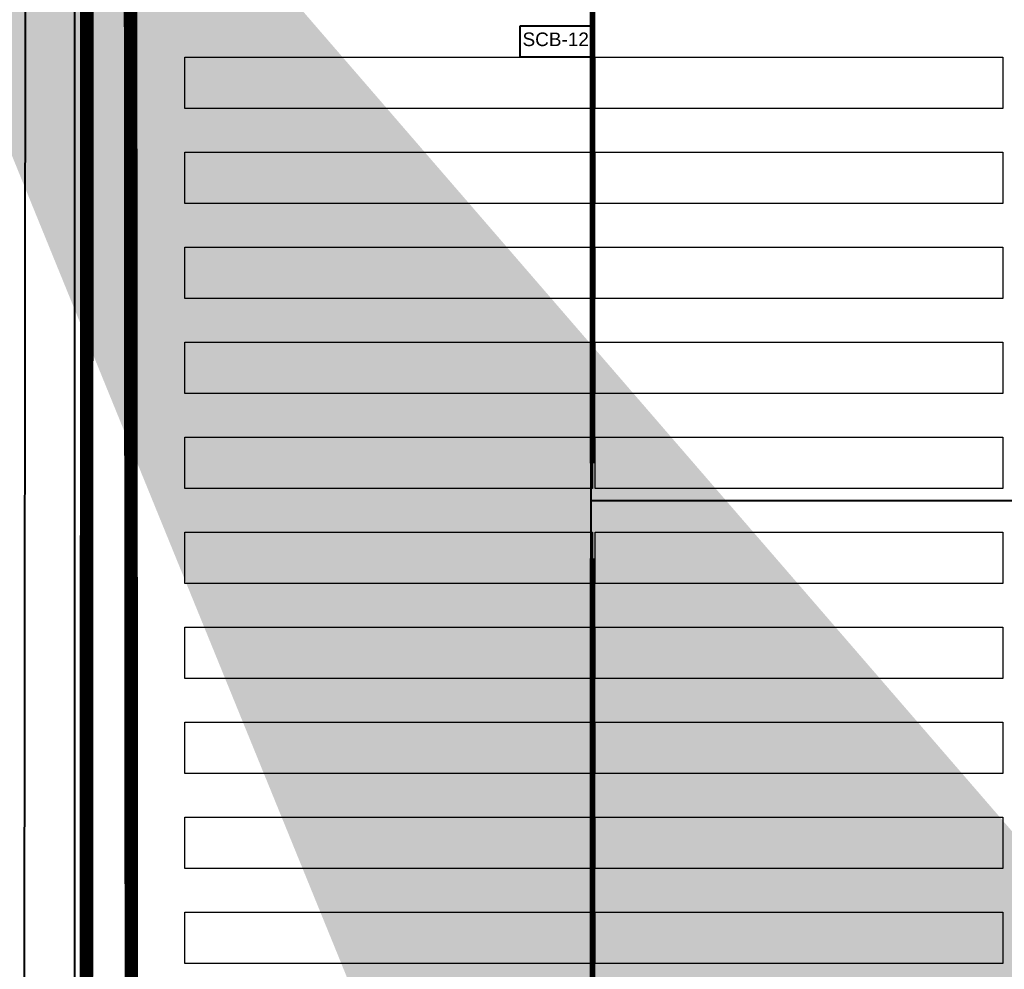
# Model space of a CAD drawing. Header units: inches. Extents: x 727810 to 1461440, y 2714588 to 5435005.
# Tile 162 of 233: x 729570 to 729642, y 2715964 to 2716034. Entities that reach past the tile are written whole.
import ezdxf

# ---------------------------------------------------------------- set-up
doc = ezdxf.new("R2010")
doc.units = ezdxf.units.IN
doc.header["$MEASUREMENT"] = 0
for name, color, linetype in [('DETAILS', 7, 'Continuous'), ('Inverter Room', 7, 'Continuous'), ('pl cable iength', 7, 'Continuous'), ('POLYLINE', 3, 'Continuous'), ('Saatvik', 5, 'Continuous'), ('SCB', 7, 'Continuous'), ('tranch', 7, 'Continuous')]:
    doc.layers.add(name, color=color, linetype=linetype)
doc.styles.add('ROMANS', font='ROMANS.shx', dxfattribs={"height": 10})
doc.styles.get("Standard").update_dxf_attribs({"font": 'arial.ttf'})
doc.dimstyles.new('ROMANS$7', dxfattribs={"dimscale": 100, "dimtxt": 2.5, "dimasz": 2, "dimexe": 20, "dimexo": 20, "dimgap": 0.5, "dimtad": 1, "dimdec": 0, "dimrnd": 5, "dimzin": 0, "dimdsep": 46, "dimtxsty": 'ROMANS', "dimcen": 0.09, "dimdle": 20, "dimclrd": 256, "dimclre": 256, "dimclrt": 3, "dimadec": 0, "dimazin": 0, "dimtfac": 20, "dimtdec": 0, "dimtix": 1, "dimtmove": 2, "dimatfit": 3, "dimfxl": 1, "dimtolj": 1, "dimtzin": 0, "dimarcsym": 0})

msp = doc.modelspace()

# ---------------------------------------------------------------- linework, layer by layer
at = {"layer": 'DETAILS', "color": 5, "lineweight": 40}
msp.add_line((729573.66084, 2716087.42514), (729573.66084, 2715791.206), dxfattribs=at)
msp.add_line((729573.66084, 2716087.42514), (729573.66084, 2715791.206), dxfattribs=at)
at = {"layer": 'DETAILS', "color": 6, "lineweight": 40}
for p, q in [((729611.73482, 2715858.52281), (729611.73482, 2716078.37548)), ((729611.73482, 2715858.52281), (729611.73482, 2716078.37548)), ((729733.26715, 2715998.46281), (729611.73482, 2715998.46281)), ((729733.26715, 2715998.46281), (729611.73482, 2715998.46281))]:
    msp.add_line(p, q, dxfattribs=at)
at = {"layer": 'pl cable iength', "color": 3, "lineweight": 40, "const_width": 1, "elevation": 0.29098}
msp.add_lwpolyline([(729556.81957, 2716092.81276), (729574.6043, 2716092.81276), (729574.44592, 2715800.18151)], dxfattribs=at)
at = {"layer": 'POLYLINE', "color": 0, "lineweight": 40}
msp.add_line((729570.3669, 2716317.52732), (729569.77771, 2715816.42619), dxfattribs=at)
at = {"layer": 'POLYLINE', "color": 0, "lineweight": 40, "const_width": 1}
msp.add_lwpolyline([(729577.5679, 2716323.72602), (729763.25862, 2716311.47521), (729763.5699, 2715822.96764), (729702.4299, 2715822.96764), (729702.21607, 2715787.38397), (729632.93168, 2715787.41129), (729632.26477, 2715809.23506), (729577.96813, 2715809.24433), (729577.5679, 2716323.72602)], dxfattribs=at)
at = {"layer": 'Saatvik', "color": 5}
for points in [[(729581.78715, 2716031.1612), (729611.82715, 2716031.1612), (729611.82715, 2716027.3612), (729581.78715, 2716027.3612), (729581.78715, 2716031.1612)], [(729612.02715, 2716031.1612), (729642.06715, 2716031.1612), (729642.06715, 2716027.3612), (729612.02715, 2716027.3612), (729612.02715, 2716031.1612)], [(729581.78715, 2716024.1612), (729611.82715, 2716024.1612), (729611.82715, 2716020.3612), (729581.78715, 2716020.3612), (729581.78715, 2716024.1612)], [(729612.02715, 2716024.1612), (729642.06715, 2716024.1612), (729642.06715, 2716020.3612), (729612.02715, 2716020.3612), (729612.02715, 2716024.1612)], [(729581.78715, 2716017.1612), (729611.82715, 2716017.1612), (729611.82715, 2716013.3612), (729581.78715, 2716013.3612), (729581.78715, 2716017.1612)], [(729612.02715, 2716017.1612), (729642.06715, 2716017.1612), (729642.06715, 2716013.3612), (729612.02715, 2716013.3612), (729612.02715, 2716017.1612)], [(729581.78715, 2716010.1612), (729611.82715, 2716010.1612), (729611.82715, 2716006.3612), (729581.78715, 2716006.3612), (729581.78715, 2716010.1612)], [(729612.02715, 2716010.1612), (729642.06715, 2716010.1612), (729642.06715, 2716006.3612), (729612.02715, 2716006.3612), (729612.02715, 2716010.1612)], [(729581.78715, 2716003.1612), (729611.82715, 2716003.1612), (729611.82715, 2715999.3612), (729581.78715, 2715999.3612), (729581.78715, 2716003.1612)], [(729612.02715, 2716003.1612), (729642.06715, 2716003.1612), (729642.06715, 2715999.3612), (729612.02715, 2715999.3612), (729612.02715, 2716003.1612)], [(729581.78715, 2715996.1612), (729611.82715, 2715996.1612), (729611.82715, 2715992.3612), (729581.78715, 2715992.3612), (729581.78715, 2715996.1612)], [(729612.02715, 2715996.1612), (729642.06715, 2715996.1612), (729642.06715, 2715992.3612), (729612.02715, 2715992.3612), (729612.02715, 2715996.1612)], [(729581.78715, 2715989.1612), (729611.82715, 2715989.1612), (729611.82715, 2715985.3612), (729581.78715, 2715985.3612), (729581.78715, 2715989.1612)], [(729612.02715, 2715989.1612), (729642.06715, 2715989.1612), (729642.06715, 2715985.3612), (729612.02715, 2715985.3612), (729612.02715, 2715989.1612)], [(729581.78715, 2715982.1612), (729611.82715, 2715982.1612), (729611.82715, 2715978.3612), (729581.78715, 2715978.3612), (729581.78715, 2715982.1612)], [(729612.02715, 2715982.1612), (729642.06715, 2715982.1612), (729642.06715, 2715978.3612), (729612.02715, 2715978.3612), (729612.02715, 2715982.1612)], [(729581.78715, 2715975.1612), (729611.82715, 2715975.1612), (729611.82715, 2715971.3612), (729581.78715, 2715971.3612), (729581.78715, 2715975.1612)], [(729612.02715, 2715975.1612), (729642.06715, 2715975.1612), (729642.06715, 2715971.3612), (729612.02715, 2715971.3612), (729612.02715, 2715975.1612)], [(729581.78715, 2715968.1612), (729611.82715, 2715968.1612), (729611.82715, 2715964.3612), (729581.78715, 2715964.3612), (729581.78715, 2715968.1612)], [(729612.02715, 2715968.1612), (729642.06715, 2715968.1612), (729642.06715, 2715964.3612), (729612.02715, 2715964.3612), (729612.02715, 2715968.1612)]]:
    msp.add_lwpolyline(points, dxfattribs=at)
at = {"layer": 'SCB', "lineweight": 40}
msp.add_lwpolyline([(729606.4872, 2716033.46281), (729611.82715, 2716033.46281), (729611.82715, 2716031.1612), (729606.4872, 2716031.1612)], close=True, dxfattribs=at)
at = {"layer": 'tranch', "const_width": 0.4}
for points in [[(729611.82715, 2716032.31201), (729611.82715, 2716064.2312)], [(729611.82715, 2716032.31201), (729611.82715, 2716001.2312)], [(729611.82715, 2715962.31201), (729611.82715, 2715994.2312)]]:
    msp.add_lwpolyline(points, dxfattribs=at)

# ---------------------------------------------------------------- texts
at = {"layer": 'SCB', "color": 7, "lineweight": 40, "insert": (729606.66926, 2716032.96634), "char_height": 1, "attachment_point": 1}
msp.add_mtext_dynamic_manual_height_columns('SCB-12', width=10.9628712, gutter_width=20.36957, heights=[0], dxfattribs=at)
msp.add_mtext_dynamic_manual_height_columns('SCB-12', width=10.9628712, gutter_width=20.36957, heights=[0], dxfattribs=at)

# ---------------------------------------------------------------- leaders
at = {"layer": 'Inverter Room', "ltscale": 0.5}
msp.add_leader([(729541.72334, 2716090.92276, 0.21136), (729542.22502, 2716090.10463, 0.21136), (729542.55517, 2716090.10999, 0.21136)], dimstyle='ROMANS$7', override={"dimtxt": 150, "dimgap": 0.5, "dimtad": 0, "dimtfill": 1, "dimarcsym": 1}, dxfattribs=at)

doc.saveas('drawing.dxf')
